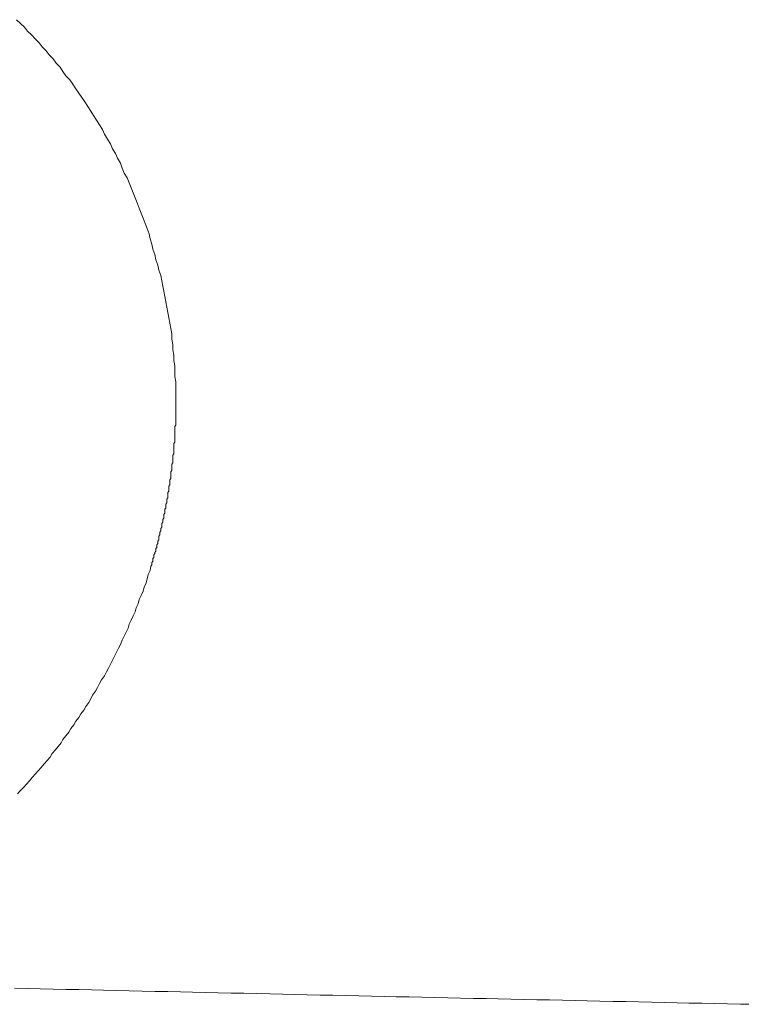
# Model space of a CAD drawing. Header units: millimetres. Extents: x -2274 to 12297, y -16157 to 26321.
# Tile 236 of 256: x -487.695 to -486.966, y -847.801 to -846.805. Entities that reach past the tile are written whole.
import ezdxf

# ---------------------------------------------------------------- set-up
doc = ezdxf.new("R2010")
doc.units = ezdxf.units.MM

msp = doc.modelspace()

# ---------------------------------------------------------------- linework, layer by layer
at = {"color": 253, "lineweight": 13}
for points in [[(-487.53752, -847.19304, 0), (-487.53752, -847.18764, 0), (-487.53752, -847.18224, 0), (-487.53752, -847.17694, 0), (-487.53752, -847.17154, 0), (-487.53852, -847.16614, 0), (-487.53852, -847.16074, 0), (-487.53852, -847.15534, 0), (-487.53952, -847.14994, 0), (-487.53952, -847.14454, 0), (-487.54052, -847.13914, 0), (-487.54052, -847.13374, 0), (-487.54152, -847.12844, 0), (-487.54152, -847.12304, 0), (-487.54252, -847.11764, 0), (-487.54352, -847.11224, 0), (-487.54452, -847.10684, 0), (-487.54552, -847.10144, 0), (-487.54652, -847.09604, 0), (-487.54752, -847.09074, 0), (-487.54852, -847.08534, 0), (-487.54952, -847.07994, 0), (-487.55052, -847.07464, 0), (-487.55152, -847.06934, 0), (-487.55252, -847.06394, 0), (-487.55452, -847.05864, 0), (-487.55552, -847.05334, 0), (-487.55752, -847.04804, 0), (-487.55852, -847.04274, 0), (-487.56052, -847.03744, 0), (-487.56152, -847.03224, 0), (-487.56352, -847.02694, 0), (-487.56452, -847.02174, 0), (-487.56652, -847.01654, 0), (-487.56852, -847.01134, 0), (-487.57052, -847.00614, 0), (-487.57252, -847.00094, 0), (-487.57452, -846.99584, 0), (-487.57652, -846.99064, 0), (-487.57852, -846.98554, 0), (-487.58052, -846.98044, 0), (-487.58252, -846.97544, 0), (-487.58452, -846.97034, 0), (-487.58652, -846.96534, 0), (-487.58952, -846.96034, 0), (-487.59152, -846.95534, 0), (-487.59352, -846.95044, 0), (-487.59652, -846.94544, 0), (-487.59852, -846.94054, 0), (-487.60152, -846.93574, 0), (-487.60352, -846.93084, 0), (-487.60652, -846.92604, 0), (-487.60952, -846.92124, 0), (-487.61152, -846.91644, 0), (-487.61452, -846.91174, 0), (-487.61752, -846.90704, 0), (-487.62052, -846.90234, 0), (-487.62352, -846.89774, 0), (-487.62652, -846.89314, 0), (-487.62952, -846.88854, 0), (-487.63252, -846.88404, 0), (-487.63552, -846.87954, 0), (-487.63852, -846.87514, 0), (-487.64152, -846.87064, 0), (-487.64452, -846.86624, 0), (-487.64852, -846.86194, 0), (-487.65152, -846.85764, 0), (-487.65452, -846.85334, 0), (-487.65852, -846.84914, 0), (-487.66152, -846.84494, 0), (-487.66552, -846.84084, 0), (-487.66852, -846.83674, 0), (-487.67252, -846.83264, 0), (-487.67552, -846.82864, 0), (-487.67952, -846.82464, 0), (-487.68352, -846.82074, 0), (-487.68752, -846.81684, 0), (-487.69052, -846.81294, 0), (-487.69452, -846.80914, 0), (-487.69852, -846.80534, 0)], [(-487.56252, -847.35774, 0), (-487.56152, -847.35644, 0), (-487.56152, -847.35524, 0), (-487.56152, -847.35394, 0), (-487.56052, -847.35274, 0), (-487.56052, -847.35144, 0), (-487.56052, -847.35014, 0), (-487.55952, -847.34894, 0), (-487.55952, -847.34764, 0), (-487.55952, -847.34644, 0), (-487.55852, -847.34514, 0), (-487.55852, -847.34384, 0), (-487.55752, -847.34264, 0), (-487.55752, -847.34134, 0), (-487.55752, -847.34004, 0), (-487.55652, -847.33884, 0), (-487.55652, -847.33754, 0), (-487.55652, -847.33624, 0), (-487.55552, -847.33494, 0), (-487.55552, -847.33374, 0), (-487.55552, -847.33244, 0), (-487.55452, -847.33114, 0), (-487.55452, -847.32984, 0), (-487.55452, -847.32864, 0), (-487.55452, -847.32734, 0), (-487.55352, -847.32604, 0), (-487.55352, -847.32474, 0), (-487.55352, -847.32344, 0), (-487.55252, -847.32224, 0), (-487.55252, -847.32094, 0), (-487.55252, -847.31964, 0), (-487.55152, -847.31834, 0), (-487.55152, -847.31704, 0), (-487.55152, -847.31574, 0), (-487.55152, -847.31454, 0), (-487.55052, -847.31324, 0), (-487.55052, -847.31194, 0), (-487.55052, -847.31064, 0), (-487.54952, -847.30934, 0), (-487.54952, -847.30804, 0), (-487.54952, -847.30674, 0), (-487.54952, -847.30544, 0), (-487.54852, -847.30414, 0), (-487.54852, -847.30284, 0), (-487.54852, -847.30164, 0), (-487.54852, -847.30034, 0), (-487.54752, -847.29904, 0), (-487.54752, -847.29774, 0), (-487.54752, -847.29644, 0), (-487.54752, -847.29514, 0), (-487.54652, -847.29384, 0), (-487.54652, -847.29254, 0), (-487.54652, -847.29124, 0), (-487.54652, -847.28994, 0), (-487.54552, -847.28864, 0), (-487.54552, -847.28734, 0), (-487.54552, -847.28604, 0), (-487.54552, -847.28474, 0), (-487.54552, -847.28344, 0), (-487.54452, -847.28214, 0), (-487.54452, -847.28084, 0), (-487.54452, -847.27954, 0), (-487.54452, -847.27824, 0), (-487.54452, -847.27694, 0), (-487.54352, -847.27564, 0), (-487.54352, -847.27434, 0), (-487.54352, -847.27304, 0), (-487.54352, -847.27174, 0), (-487.54352, -847.27044, 0), (-487.54252, -847.26914, 0), (-487.54252, -847.26774, 0), (-487.54252, -847.26644, 0), (-487.54252, -847.26514, 0), (-487.54252, -847.26384, 0), (-487.54252, -847.26254, 0), (-487.54152, -847.26124, 0), (-487.54152, -847.25994, 0), (-487.54152, -847.25864, 0), (-487.54152, -847.25734, 0), (-487.54152, -847.25604, 0), (-487.54152, -847.25474, 0), (-487.54052, -847.25344, 0), (-487.54052, -847.25204, 0), (-487.54052, -847.25074, 0), (-487.54052, -847.24944, 0), (-487.54052, -847.24814, 0), (-487.54052, -847.24684, 0), (-487.54052, -847.24554, 0), (-487.53952, -847.24424, 0), (-487.53952, -847.24294, 0), (-487.53952, -847.24164, 0), (-487.53952, -847.24024, 0), (-487.53952, -847.23894, 0), (-487.53952, -847.23764, 0), (-487.53952, -847.23634, 0), (-487.53952, -847.23504, 0), (-487.53952, -847.23374, 0), (-487.53852, -847.23244, 0), (-487.53852, -847.23114, 0), (-487.53852, -847.22974, 0), (-487.53852, -847.22844, 0), (-487.53852, -847.22714, 0), (-487.53852, -847.22584, 0), (-487.53852, -847.22454, 0), (-487.53852, -847.22324, 0), (-487.53852, -847.22194, 0), (-487.53852, -847.22054, 0), (-487.53852, -847.21924, 0), (-487.53852, -847.21794, 0), (-487.53852, -847.21664, 0), (-487.53752, -847.21534, 0), (-487.53752, -847.21404, 0), (-487.53752, -847.21274, 0), (-487.53752, -847.21144, 0), (-487.53752, -847.21004, 0), (-487.53752, -847.20874, 0), (-487.53752, -847.20744, 0), (-487.53752, -847.20614, 0), (-487.53752, -847.20484, 0), (-487.53752, -847.20354, 0), (-487.53752, -847.20224, 0), (-487.53752, -847.20084, 0), (-487.53752, -847.19954, 0), (-487.53752, -847.19824, 0), (-487.53752, -847.19694, 0), (-487.53752, -847.19564, 0), (-487.53752, -847.19434, 0), (-487.53752, -847.19304, 0)], [(-487.56252, -847.35784, 0), (-487.56352, -847.36204, 0), (-487.56552, -847.36634, 0), (-487.56652, -847.37054, 0), (-487.56752, -847.37474, 0), (-487.56952, -847.37894, 0), (-487.57052, -847.38314, 0), (-487.57252, -847.38734, 0), (-487.57452, -847.39154, 0), (-487.57552, -847.39574, 0), (-487.57752, -847.39984, 0), (-487.57852, -847.40404, 0), (-487.58052, -847.40814, 0), (-487.58252, -847.41224, 0), (-487.58452, -847.41644, 0), (-487.58552, -847.42054, 0), (-487.58752, -847.42464, 0), (-487.58952, -847.42864, 0), (-487.59152, -847.43274, 0), (-487.59352, -847.43684, 0), (-487.59552, -847.44084, 0), (-487.59752, -847.44484, 0), (-487.59952, -847.44884, 0), (-487.60152, -847.45284, 0), (-487.60352, -847.45684, 0), (-487.60552, -847.46084, 0), (-487.60752, -847.46474, 0), (-487.60952, -847.46874, 0), (-487.61252, -847.47264, 0), (-487.61452, -847.47654, 0), (-487.61652, -847.48044, 0), (-487.61852, -847.48424, 0), (-487.62152, -847.48814, 0), (-487.62352, -847.49194, 0), (-487.62552, -847.49574, 0), (-487.62852, -847.49954, 0), (-487.63052, -847.50334, 0), (-487.63352, -847.50714, 0), (-487.63552, -847.51084, 0), (-487.63852, -847.51464, 0), (-487.64052, -847.51834, 0), (-487.64352, -847.52204, 0), (-487.64552, -847.52564, 0), (-487.64852, -847.52934, 0), (-487.65152, -847.53294, 0), (-487.65352, -847.53654, 0), (-487.65652, -847.54014, 0), (-487.65952, -847.54374, 0), (-487.66252, -847.54724, 0), (-487.66452, -847.55084, 0), (-487.66752, -847.55434, 0), (-487.67052, -847.55774, 0), (-487.67352, -847.56124, 0), (-487.67652, -847.56464, 0), (-487.67952, -847.56804, 0), (-487.68252, -847.57144, 0), (-487.68552, -847.57484, 0), (-487.68852, -847.57814, 0), (-487.69152, -847.58154, 0), (-487.69452, -847.58474, 0), (-487.69752, -847.58804, 0)], [(-487.70052, -847.78454, 0), (-487.68752, -847.78484, 0), (-487.67452, -847.78514, 0), (-487.66152, -847.78534, 0), (-487.64852, -847.78564, 0), (-487.63552, -847.78594, 0), (-487.62252, -847.78624, 0), (-487.61052, -847.78654, 0), (-487.59752, -847.78674, 0), (-487.58452, -847.78704, 0), (-487.57152, -847.78734, 0), (-487.55852, -847.78764, 0), (-487.54552, -847.78794, 0), (-487.53252, -847.78824, 0), (-487.52052, -847.78844, 0), (-487.50752, -847.78874, 0), (-487.49452, -847.78904, 0), (-487.48152, -847.78934, 0), (-487.46852, -847.78964, 0), (-487.45552, -847.78994, 0), (-487.44252, -847.79014, 0), (-487.42952, -847.79044, 0), (-487.41752, -847.79074, 0), (-487.40452, -847.79104, 0), (-487.39152, -847.79134, 0), (-487.37852, -847.79164, 0), (-487.36552, -847.79184, 0), (-487.35252, -847.79214, 0), (-487.33952, -847.79244, 0), (-487.32652, -847.79274, 0), (-487.31452, -847.79304, 0), (-487.30152, -847.79334, 0), (-487.28852, -847.79354, 0), (-487.27552, -847.79384, 0), (-487.26252, -847.79414, 0), (-487.24952, -847.79444, 0), (-487.23652, -847.79474, 0), (-487.22352, -847.79494, 0), (-487.21152, -847.79524, 0), (-487.19852, -847.79554, 0), (-487.18552, -847.79584, 0), (-487.17252, -847.79614, 0), (-487.15952, -847.79634, 0), (-487.14652, -847.79664, 0), (-487.13352, -847.79694, 0), (-487.12152, -847.79724, 0), (-487.10852, -847.79754, 0), (-487.09552, -847.79774, 0), (-487.08252, -847.79804, 0), (-487.06952, -847.79834, 0), (-487.05652, -847.79864, 0), (-487.04352, -847.79884, 0), (-487.03052, -847.79914, 0), (-487.01852, -847.79944, 0), (-487.00552, -847.79964, 0), (-486.99252, -847.79994, 0), (-486.97952, -847.80024, 0), (-486.96652, -847.80044, 0), (-486.95352, -847.80074, 0)]]:
    msp.add_polyline3d(points, dxfattribs=at)

doc.saveas('drawing.dxf')
